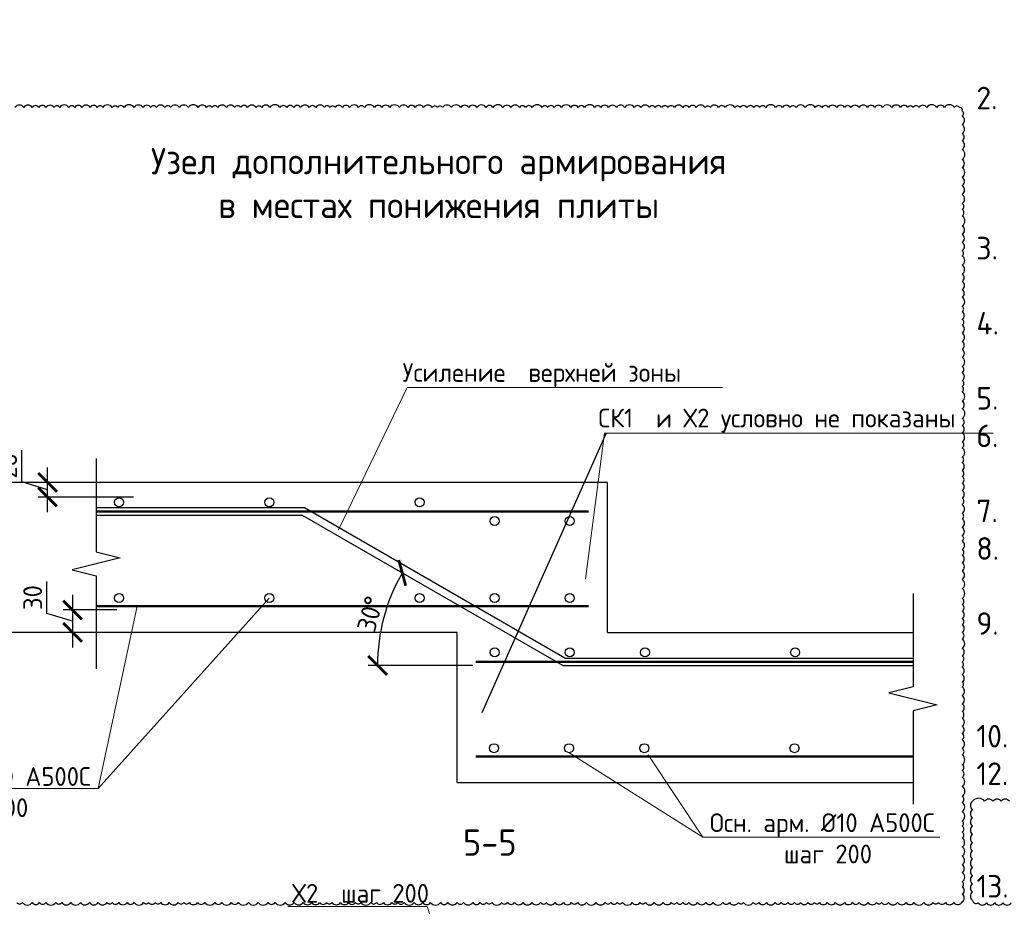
# Model space of a CAD drawing. Header units: millimetres. Extents: x -386473 to 311666, y -59273 to 291770.
# Tile 82 of 132: x 55259 to 68367, y 3695 to 15507. Entities that reach past the tile are written whole.
import ezdxf
from ezdxf import colors
from ezdxf.entities.mleader import LeaderData, LeaderLine
from ezdxf.math import Vec2, Vec3

# ---------------------------------------------------------------- set-up
doc = ezdxf.new("R2010")
doc.units = ezdxf.units.MM
for name, color, linetype, lineweight in [('Арматура', 152, 'Continuous', 40), ('Перекрытие ж_бетон', 1, 'Continuous', 30), ('подоснова', 151, 'Continuous', 5), ('поз.', 2, 'Continuous', 25), ('РАЗМЕРЫ', 1, 'Continuous', 9), ('Узлы', 7, 'Continuous', 0)]:
    doc.layers.add(name, color=color, linetype=linetype, lineweight=lineweight)
doc.styles.add('GOST-2.304_Type-B', font='GOST_Common.ttf')
doc.styles.add('ГОСТ', font='GOST_Common.ttf')
doc.styles.add('ГОСТ 2.304', font='GOST_Common.ttf')
doc.dimstyles.new('СПДС', dxfattribs={"dimscale": 100, "dimtxt": 2.5, "dimasz": 2.5, "dimexe": 1.25, "dimexo": 0, "dimtad": 1, "dimdec": 0, "dimtxsty": 'GOST-2.304_Type-B', "dimblk": 'ARCHTICK', "dimcen": 2.5, "dimdle": 2, "dimadec": 0, "dimazin": 2, "dimtfac": 0.75, "dimtdec": 0, "dimtmove": 1, "dimatfit": 3, "dimfxl": 1, "dimtolj": 1, "dimarcsym": 1})

# ---------------------------------------------------------------- blocks, each defined once
blk = doc.blocks.new('_None')
blk = doc.blocks.new('_ArchTick')
at = {"color": 0, "linetype": 'ByBlock', "const_width": 0.15}
blk.add_lwpolyline([(-0.5, -0.5), (0.5, 0.5)], dxfattribs=at)
blk = doc.blocks.new('*D676')
at = {"color": 0, "lineweight": -2, "transparency": 16777216}
blk.add_line((61293, 6904), (59897, 6904), dxfattribs=at)
blk.add_arc((62489, 6904), 2467, 150, 180, dxfattribs=at)
at = {"layer": 'DEFPOINTS', "color": 0, "transparency": 16777216}
for p in [(59025, 8904), (60171, 7748), (61293, 6904), (62489, 6904), (62489, 6904)]:
    blk.add_point(p, dxfattribs=at)
at = {"color": 0, "lineweight": -2, "transparency": 16777216, "xscale": 250, "yscale": 250, "zscale": 250}
for p, rotation in [((60352, 8137), 60.00000000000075), ((60022, 6904), 269.9999999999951)]:
    blk.add_blockref('_ArchTick', p, dxfattribs=dict(at, rotation=rotation))
at = {"color": 0, "transparency": 16777216, "insert": (59925, 7591), "char_height": 250, "attachment_point": 5, "rotation": 75, "style": 'GOST-2.304_Type-B'}
blk.add_mtext('\\A1;30°', dxfattribs=at)
blk = doc.blocks.new('*D673')
at = {"layer": 'DEFPOINTS', "color": 0, "transparency": 16777216}
for p in [(55630, 9343), (56776, 9343), (56776, 9148)]:
    blk.add_point(p, dxfattribs=at)
at = {"layer": 'РАЗМЕРЫ', "color": 0, "lineweight": -2, "transparency": 16777216}
for p, q in [((55286, 9348), (55286, 9773)), ((55630, 8948), (55630, 9543)), ((55630, 9245), (55286, 9348)), ((56776, 9343), (55505, 9343)), ((56776, 9148), (55505, 9148))]:
    blk.add_line(p, q, dxfattribs=at)
at = {"layer": 'РАЗМЕРЫ', "color": 0, "lineweight": -2, "transparency": 16777216, "xscale": 250, "yscale": 250, "zscale": 250}
for p, rotation in [((55630, 9343), 90), ((55630, 9148), 270)]:
    blk.add_blockref('_ArchTick', p, dxfattribs=dict(at, rotation=rotation))
at = {"layer": 'РАЗМЕРЫ', "color": 0, "lineweight": 0, "transparency": 16777216, "insert": (55098, 9561), "char_height": 250, "attachment_point": 5, "rotation": 90, "style": 'GOST-2.304_Type-B'}
blk.add_mtext('\\A1;26', dxfattribs=at)
blk = doc.blocks.new('*D674')
at = {"layer": 'DEFPOINTS', "color": 0, "transparency": 16777216}
for p in [(54718, 9343), (56643, 9343), (56489, 7343)]:
    blk.add_point(p, dxfattribs=at)
at = {"layer": 'РАЗМЕРЫ', "color": 0, "lineweight": -2, "transparency": 16777216}
for p, q in [((54718, 7143), (54718, 9543)), ((56643, 9343), (54593, 9343)), ((56489, 7343), (54593, 7343))]:
    blk.add_line(p, q, dxfattribs=at)
at = {"layer": 'РАЗМЕРЫ', "color": 0, "lineweight": -2, "transparency": 16777216, "xscale": 250, "yscale": 250, "zscale": 250}
for p, rotation in [((54718, 9343), 90), ((54718, 7343), 270)]:
    blk.add_blockref('_ArchTick', p, dxfattribs=dict(at, rotation=rotation))
at = {"layer": 'РАЗМЕРЫ', "color": 0, "lineweight": 0, "transparency": 16777216, "insert": (54531, 8343), "char_height": 250, "attachment_point": 5, "rotation": 90, "style": 'GOST-2.304_Type-B'}
blk.add_mtext('\\A1;200', dxfattribs=at)
blk = doc.blocks.new('*D675')
at = {"layer": 'DEFPOINTS', "color": 0, "transparency": 16777216}
for p in [(56553, 7643), (55963, 7343), (56553, 7343)]:
    blk.add_point(p, dxfattribs=at)
at = {"layer": 'РАЗМЕРЫ', "color": 0, "lineweight": -2, "transparency": 16777216}
for p, q in [((55619, 7596), (55619, 8021)), ((55963, 7843), (55963, 7143)), ((56553, 7643), (55838, 7643)), ((55963, 7493), (55619, 7596)), ((56553, 7343), (55838, 7343))]:
    blk.add_line(p, q, dxfattribs=at)
at = {"layer": 'РАЗМЕРЫ', "color": 0, "lineweight": -2, "transparency": 16777216, "xscale": 250, "yscale": 250, "zscale": 250}
for p, rotation in [((55963, 7643), 90), ((55963, 7343), 270)]:
    blk.add_blockref('_ArchTick', p, dxfattribs=dict(at, rotation=rotation))
at = {"layer": 'РАЗМЕРЫ', "color": 0, "lineweight": 0, "transparency": 16777216, "insert": (55432, 7808), "char_height": 250, "attachment_point": 5, "rotation": 90, "style": 'GOST-2.304_Type-B'}
blk.add_mtext('\\A1;30', dxfattribs=at)

msp = doc.modelspace()

# ---------------------------------------------------------------- linework, layer by layer
at = {"color": 1}
msp.add_line((63064.9, 9999.8), (61412.4, 6273.5), dxfattribs=at)
at = {"color": 240, "true_color": 0xed1f24}
for points in [[(55219.9, 3745, 0.5205671), (55296.4, 3745, 0.5205671), (55425.8, 3745, 0.5205671), (55523.3, 3745, 0.5205671), (55607.9, 3745, 0.5205671), (55740.3, 3745, 0.5205671), (55818.6, 3745, 0.5205671), (55941.5, 3745, 0.5205671), (56067.5, 3745, 0.5205671), (56188, 3745, 0.5205671), (56304.2, 3745, 0.5205671), (56422, 3745, 0.5205671), (56490.4, 3745, 0.5205671), (56577.3, 3745, 0.5205671), (56688.1, 3745, 0.5205671), (56783, 3745, 0.5205671), (56908.9, 3745, 0.5205671), (56976, 3745, 0.5205671), (57065.4, 3745, 0.5205671), (57137.5, 3745, 0.5205671), (57249, 3745, 0.5205671), (57369.9, 3745, 0.5205671), (57444.5, 3745, 0.5205671), (57518.9, 3745, 0.5205671), (57626.4, 3745, 0.5205671), (57723.7, 3745, 0.5205671), (57856.5, 3745, 0.5205671), (57950.8, 3745, 0.5205671), (58075.9, 3745, 0.5205671), (58171.9, 3745, 0.5205671), (58303.7, 3745, 0.5205671), (58433.8, 3745, 0.5205671), (58565.6, 3745, 0.5205671), (58660.2, 3745, 0.5205671), (58792, 3745, 0.5205671), (58912.7, 3745, 0.5205671), (59034, 3745, 0.5205671), (59146.8, 3745, 0.5205671), (59250.7, 3745, 0.5205671), (59346.4, 3745, 0.5205671), (59419, 3745, 0.5205671), (59530.5, 3745, 0.5205671), (59636.8, 3745, 0.5205671), (59729.4, 3745, 0.5205671), (59801.9, 3745, 0.5205671), (59934.1, 3745, 0.5205671), (60008, 3745, 0.5205671), (60101.3, 3745, 0.5205671), (60215.4, 3745, 0.5205671), (60293.4, 3745, 0.5205671), (60378.7, 3745, 0.5205671), (60511.8, 3745, 0.5205671), (60625.2, 3745, 0.5205671), (60728.8, 3745, 0.5205671), (60861.5, 3745, 0.5205671), (60959.6, 3745, 0.5205671), (61082.4, 3745, 0.5205671), (61167.7, 3745, 0.5205671), (61289.9, 3745, 0.5205671), (61389.9, 3745, 0.5205671), (61473.3, 3745, 0.5205671), (61543.9, 3745, 0.5205671), (61675.4, 3745, 0.5205671), (61753.4, 3745, 0.5205671), (61848.2, 3745, 0.5205671), (61959.7, 3745, 0.5205671), (62078.7, 3745, 0.5205671), (62191.8, 3745, 0.5205671), (62269.9, 3745, 0.5205671), (62386.1, 3745, 0.5205671), (62496.9, 3745, 0.5205671), (62605.9, 3745, 0.5205671), (62683.5, 3745, 0.5205671), (62804.4, 3745, 0.5205671), (62930.7, 3745, 0.5205671), (63053.3, 3745, 0.5205671), (63129.1, 3745, 0.5205671), (63213.5, 3745, 0.5205671), (63283.6, 3745, 0.5205671), (63414.8, 3745, 0.5205671), (63516, 3745, 0.5205671), (63589.6, 3745, 0.5205671), (63706, 3745, 0.5205671), (63826.6, 3745, 0.5205671), (63931.5, 3745, 0.5205671), (64007.6, 3745, 0.5205671), (64087.5, 3745, 0.5205671), (64168.1, 3745, 0.5205671), (64284.2, 3745, 0.5205671), (64392.5, 3745, 0.5205671), (64492.7, 3745, 0.5205671), (64618.9, 3745, 0.5205671), (64706.4, 3745, 0.5205671), (64826.8, 3745, 0.5205671), (64894.7, 3745, 0.5205671), (65023.7, 3745, 0.5205671), (65098, 3745, 0.5205671), (65199.6, 3745, 0.5205671), (65317, 3745, 0.5205671), (65396.6, 3745, 0.5205671), (65487, 3745, 0.5205671), (65573.9, 3745, 0.5205671), (65655.6, 3745, 0.5205671), (65753.7, 3745, 0.5205671), (65838.6, 3745, 0.5205671), (65906.2, 3745, 0.5205671), (66008.9, 3745, 0.5205671), (66120.4, 3745, 0.5205671), (66238.4, 3745, 0.5205671), (66345.8, 3745, 0.5205671), (66436.7, 3745, 0.5205671), (66554.1, 3745, 0.5205671), (66664.7, 3745, 0.5205671), (66731.7, 3745, 0.5205671), (66825, 3745, 0.5205671), (66944.9, 3745, 0.5205671), (67058.7, 3745, 0.5205671), (67163.5, 3745, 0.5205671), (67296.6, 3745, 0.5205671), (67417.8, 3745, 0.5205671), (67491.5, 3745, 0.5205671), (67581.7, 3745, 0.5205671), (67693.1, 3745, 0.5205671), (67807.4, 3753.7, 0.5205671), (67807.4, 3857, 0.5205671), (67807.4, 3954.7, 0.5205671), (67807.4, 4021.9, 0.5205671), (67807.4, 4143.8, 0.5205671), (67807.4, 4247.1, 0.5205671), (67807.4, 4363.8, 0.5205671), (67807.4, 4485.5, 0.5205671), (67807.4, 4604.5, 0.5205671), (67807.4, 4683, 0.5205671), (67807.4, 4763.1, 0.5205671), (67807.4, 4831.1, 0.5205671), (67807.4, 4956.8, 0.5205671), (67807.4, 5080.2, 0.5205671), (67807.4, 5161.1, 0.5205671), (67807.4, 5292.2, 0.5205671), (67807.4, 5415.1, 0.5205671), (67807.4, 5506.1, 0.5205671), (67807.4, 5581.7, 0.5205671), (67807.4, 5711.5, 0.5205671), (67807.4, 5799.4, 0.5205671), (67807.4, 5917.2, 0.5205671), (67807.4, 5998.9, 0.5205671), (67807.4, 6094.2, 0.5205671), (67807.4, 6204.1, 0.5205671), (67807.4, 6290.8, 0.5205671), (67807.4, 6390.7, 0.5205671), (67807.4, 6502.2, 0.5205671), (67807.4, 6614.6, 0.5205671), (67807.4, 6682.3, 0.5205671), (67807.4, 6781.2, 0.5205671), (67807.4, 6883.3, 0.5205671), (67807.4, 6951, 0.5205671), (67807.4, 7033, 0.5205671), (67807.4, 7131.8, 0.5205671), (67807.4, 7255.6, 0.5205671), (67807.4, 7345.5, 0.5205671), (67807.4, 7445.3, 0.5205671), (67807.4, 7530.7, 0.5205671), (67807.4, 7626.5, 0.5205671), (67807.4, 7716.8, 0.5205671), (67807.4, 7798.5, 0.5205671), (67807.4, 7926.6, 0.5205671), (67807.4, 8049.6, 0.5205671), (67807.4, 8164.2, 0.5205671), (67807.4, 8272.1, 0.5205671), (67807.4, 8372.6, 0.5205671), (67807.4, 8448, 0.5205671), (67807.4, 8562.6, 0.5205671), (67807.4, 8634.7, 0.5205671), (67807.4, 8741.9, 0.5205671), (67807.4, 8857.6, 0.5205671), (67807.4, 8930.1, 0.5205671), (67807.4, 9047.1, 0.5205671), (67807.4, 9132.3, 0.5205671), (67807.4, 9235.7, 0.5205671), (67807.4, 9332.4, 0.5205671), (67807.4, 9421.3, 0.5205671), (67807.4, 9503.5, 0.5205671), (67807.4, 9606.5, 0.5205671), (67807.4, 9680.4, 0.5205671), (67807.4, 9802.2, 0.5205671), (67807.4, 9881.7, 0.5205671), (67807.4, 10002.6, 0.5205671), (67807.4, 10100.7, 0.5205671), (67807.4, 10194.4, 0.5205671), (67807.4, 10324.8, 0.5205671), (67807.4, 10425.9, 0.5205671), (67807.4, 10551.9, 0.5205671), (67807.4, 10619.4, 0.5205671), (67807.4, 10699.9, 0.5205671), (67807.4, 10804.9, 0.5205671), (67807.4, 10884.7, 0.5205671), (67807.4, 11009.5, 0.5205671), (67807.4, 11116.2, 0.5205671), (67807.4, 11218.7, 0.5205671), (67807.4, 11333.5, 0.5205671), (67807.4, 11438.3, 0.5205671), (67807.4, 11514.9, 0.5205671), (67807.4, 11617, 0.5205671), (67807.4, 11687.9, 0.5205671), (67807.4, 11812, 0.5205671), (67807.4, 11909.2, 0.5205671), (67807.4, 12022.4, 0.5205671), (67807.4, 12116.9, 0.5205671), (67807.4, 12238, 0.5205671), (67807.4, 12359.8, 0.5205671), (67807.4, 12428, 0.5205671), (67807.4, 12541.2, 0.5205671), (67807.4, 12645.7, 0.5205671), (67807.4, 12761.8, 0.5205671), (67807.4, 12892.6, 0.5205671), (67807.4, 12978.8, 0.5205671), (67807.4, 13057.5, 0.5205671), (67807.4, 13177.9, 0.5205671), (67807.4, 13296.2, 0.5205671), (67807.4, 13408.8, 0.5205671), (67807.4, 13535.8, 0.5205671), (67807.4, 13645.4, 0.5205671), (67807.4, 13776.6, 0.5205671), (67807.4, 13894, 0.5205671), (67807.4, 13989.2, 0.5205671), (67807.4, 14107.4, 0.5205671), (67807.4, 14224.8, 0.5205671), (67807.4, 14292.3, 0.5205671), (67769.9, 14339.3, 0.5205671), (67701, 14339.3, 0.5205671), (67570.3, 14339.3, 0.5205671), (67466.9, 14339.3, 0.5205671), (67334, 14339.3, 0.5205671), (67231, 14339.3, 0.5205671), (67151.7, 14339.3, 0.5205671), (67081.1, 14339.3, 0.5205671), (66986.2, 14339.3, 0.5205671), (66868.1, 14339.3, 0.5205671), (66746, 14339.3, 0.5205671), (66641.6, 14339.3, 0.5205671), (66546.3, 14339.3, 0.5205671), (66433.2, 14339.3, 0.5205671), (66325, 14339.3, 0.5205671), (66238.7, 14339.3, 0.5205671), (66135.7, 14339.3, 0.5205671), (66025.8, 14339.3, 0.5205671), (65939, 14339.3, 0.5205671), (65849.2, 14339.3, 0.5205671), (65716.1, 14339.3, 0.5205671), (65595.1, 14339.3, 0.5205671), (65514.7, 14339.3, 0.5205671), (65411.8, 14339.3, 0.5205671), (65322.2, 14339.3, 0.5205671), (65191.8, 14339.3, 0.5205671), (65110.1, 14339.3, 0.5205671), (65032.2, 14339.3, 0.5205671), (64941.3, 14339.3, 0.5205671), (64849.4, 14339.3, 0.5205671), (64780.1, 14339.3, 0.5205671), (64653, 14339.3, 0.5205671), (64563.4, 14339.3, 0.5205671), (64451.9, 14339.3, 0.5205671), (64384.6, 14339.3, 0.5205671), (64266.6, 14339.3, 0.5205671), (64170.4, 14339.3, 0.5205671), (64086.2, 14339.3, 0.5205671), (63975.4, 14339.3, 0.5205671), (63889.8, 14339.3, 0.5205671), (63804.9, 14339.3, 0.5205671), (63719, 14339.3, 0.5205671), (63641.6, 14339.3, 0.5205671), (63528.2, 14339.3, 0.5205671), (63438.2, 14339.3, 0.5205671), (63313.9, 14339.3, 0.5205671), (63203, 14339.3, 0.5205671), (63099.7, 14339.3, 0.5205671), (62993.8, 14339.3, 0.5205671), (62911.5, 14339.3, 0.5205671), (62779.6, 14339.3, 0.5205671), (62693.9, 14339.3, 0.5205671), (62595.3, 14339.3, 0.5205671), (62471.4, 14339.3, 0.5205671), (62376.1, 14339.3, 0.5205671), (62287.9, 14339.3, 0.5205671), (62213.6, 14339.3, 0.5205671), (62082.8, 14339.3, 0.5205671), (61993.9, 14339.3, 0.5205671), (61911.7, 14339.3, 0.5205671), (61797.4, 14339.3, 0.5205671), (61692.1, 14339.3, 0.5205671), (61559.2, 14339.3, 0.5205671), (61466.6, 14339.3, 0.5205671), (61345.5, 14339.3, 0.5205671), (61237, 14339.3, 0.5205671), (61129.7, 14339.3, 0.5205671), (61006.5, 14339.3, 0.5205671), (60888.7, 14339.3, 0.5205671), (60820.7, 14339.3, 0.5205671), (60751.6, 14339.3, 0.5205671), (60636.4, 14339.3, 0.5205671), (60523.4, 14339.3, 0.5205671), (60429.8, 14339.3, 0.5205671), (60313, 14339.3, 0.5205671), (60187.1, 14339.3, 0.5205671), (60079.4, 14339.3, 0.5205671), (59981.7, 14339.3, 0.5205671), (59848.8, 14339.3, 0.5205671), (59770.3, 14339.3, 0.5205671), (59650.1, 14339.3, 0.5205671), (59554.5, 14339.3, 0.5205671), (59459, 14339.3, 0.5205671), (59390.2, 14339.3, 0.5205671), (59316.2, 14339.3, 0.5205671), (59200.3, 14339.3, 0.5205671), (59113.8, 14339.3, 0.5205671), (58999.3, 14339.3, 0.5205671), (58906.6, 14339.3, 0.5205671), (58814, 14339.3, 0.5205671), (58723, 14339.3, 0.5205671), (58591.2, 14339.3, 0.5205671), (58480.4, 14339.3, 0.5205671), (58407.7, 14339.3, 0.5205671), (58292.3, 14339.3, 0.5205671), (58200.2, 14339.3, 0.5205671), (58121.5, 14339.3, 0.5205671), (58011, 14339.3, 0.5205671), (57896.1, 14339.3, 0.5205671), (57818.8, 14339.3, 0.5205671), (57746.5, 14339.3, 0.5205671), (57633.3, 14339.3, 0.5205671), (57504.6, 14339.3, 0.5205671), (57385.5, 14339.3, 0.5205671), (57268.6, 14339.3, 0.5205671), (57190.5, 14339.3, 0.5205671), (57077.8, 14339.3, 0.5205671), (57003.9, 14339.3, 0.5205671), (56900.8, 14339.3, 0.5205671), (56781.4, 14339.3, 0.5205671), (56648.9, 14339.3, 0.5205671), (56562.2, 14339.3, 0.5205671), (56490.6, 14339.3, 0.5205671), (56368, 14339.3, 0.5205671), (56292, 14339.3, 0.5205671), (56197.7, 14339.3, 0.5205671), (56087.3, 14339.3, 0.5205671), (55993.4, 14339.3, 0.5205671), (55913.9, 14339.3, 0.5205671), (55792.1, 14339.3, 0.5205671), (55716.7, 14339.3, 0.5205671), (55609.2, 14339.3, 0.5205671), (55513.8, 14339.3, 0.5205671), (55425.1, 14339.3, 0.5205671), (55314.1, 14339.3, 0.5205671), (55195.4, 14339.3, 0.5205671)], [(68434.7, 5093.7, 0.5205671), (68324.7, 5093.7, 0.5205671), (68214.8, 5093.7, 0.5205671), (68104.9, 5093.7, 0.5205671), (67943.4, 5093.7, 0.5205671), (67943.4, 4983.8, 0.5205671), (67943.4, 4873.9, 0.5205671), (67943.4, 4763.9, 0.5205671), (67943.4, 4654, 0.5205671), (67943.4, 4544.1, 0.5205671), (67943.4, 4434.1, 0.5205671), (67943.4, 4324.2, 0.5205671), (67943.4, 4214.2, 0.5205671), (67943.4, 4104.3, 0.5205671), (67943.4, 3994.4, 0.5205671), (67943.4, 3884.4, 0.5205671), (67943.4, 3774.5, 0.5205671), (68019.2, 3740.3, 0.5205671), (68129.1, 3740.3, 0.5205671), (68239, 3740.3, 0.5205671), (68349, 3740.3, 0.5205671), (68458.9, 3740.3, 0.5205671)]]:
    msp.add_lwpolyline(points, format="xyb", dxfattribs=at)
at = {"color": 252, "lineweight": 50, "true_color": 0x939598}
for points in [[(62832.4, 8953.1), (56276.4, 8953.1)], [(62832.4, 7692.1), (56276.4, 7692.1)], [(67151.6, 6953.1), (61332.4, 6953.1)], [(67151.6, 5692.1), (61332.4, 5692.1)]]:
    msp.add_lwpolyline(points, dxfattribs=at)
at = {"color": 3, "linetype": 'Continuous', "lineweight": 30}
for centre in [(56582.4, 9077.5), (58582.4, 9077.5), (61582.4, 8827.9), (62582.4, 8827.9), (61582.4, 7801.5), (62582.4, 7801.5), (61582.4, 7077.5), (62582.4, 7077.5), (63582.4, 7077.5), (65582.4, 7077.5), (61573.7, 5801.7), (62573.7, 5801.7), (63573.7, 5801.7), (65573.7, 5801.7)]:
    msp.add_circle(centre, 60, dxfattribs=at)
at = {"color": 9, "linetype": 'Continuous', "lineweight": 30, "true_color": 0xc7c8ca}
for centre in [(56582.4, 9077.5), (58582.4, 9077.5), (60582.4, 9077.5), (61582.4, 8827.9), (62582.4, 8827.9), (56582.4, 7801.5), (58582.4, 7801.5), (60582.4, 7801.5), (61582.4, 7801.5), (62582.4, 7801.5), (61582.4, 7077.5), (62582.4, 7077.5), (63582.4, 7077.5), (65582.4, 7077.5), (61573.7, 5801.7), (62573.7, 5801.7), (63573.7, 5801.7), (65573.7, 5801.7)]:
    msp.add_circle(centre, 60, dxfattribs=at)
at = {"layer": 'Арматура', "color": 2, "lineweight": 0}
for p, q in [((58582.4, 7801.5), (56303.3, 5262.7)), ((56303.3, 5262.7), (56821.3, 7692.1)), ((62573.3, 5741.7), (64352.4, 4617.5)), ((64352.4, 4617.5), (63625.1, 5711.1)), ((56303.3, 5262.7), (53146.2, 5262.7)), ((64352.4, 4617.5), (67509.6, 4617.5))]:
    msp.add_line(p, q, dxfattribs=at)
at = {"layer": 'Перекрытие ж_бетон', "color": 7, "linetype": 'Continuous', "lineweight": 30}
for p, q in [((63082.4, 9342.5), (56276.4, 9342.5)), ((63082.4, 7342.5), (63082.4, 9342.5)), ((61082.4, 7342.5), (56276.4, 7342.5)), ((61082.4, 5342.7), (61082.4, 7342.5)), ((63082.4, 7342.5), (67151.6, 7342.5)), ((61082.4, 5342.7), (67142.9, 5342.7))]:
    msp.add_line(p, q, dxfattribs=at)
at = {"layer": 'Перекрытие ж_бетон', "color": 3, "linetype": 'Continuous', "lineweight": 30}
for p, q in [((59051.5, 9002.5), (56276.4, 9002.5)), ((62515.6, 7002.5), (59051.5, 9002.5)), ((59025, 8903.6), (56276.4, 8903.6)), ((62489.1, 6903.6), (59025, 8903.6)), ((62515.6, 7002.5), (67151.6, 7002.5)), ((62489.1, 6903.6), (67151.6, 6903.6))]:
    msp.add_line(p, q, dxfattribs=at)
at = {"layer": 'поз.', "linetype": 'Continuous'}
for points in [[(56276.4, 9661.7), (56276.4, 8419.7), (56596.4, 8339.7), (55956.4, 8179.7), (56276.4, 8099.7), (56276.4, 6857.7)], [(67151.6, 7861.7), (67151.6, 6619.7), (66831.6, 6539.7), (67471.6, 6379.7), (67151.6, 6299.7), (67151.6, 5057.7)]]:
    msp.add_lwpolyline(points, dxfattribs=at)

# ---------------------------------------------------------------- texts
at = {"insert": (67995.7, 16114), "char_height": 300, "width": 18500, "attachment_point": 1, "style": 'ГОСТ'}
msp.add_mtext('\\pxi-3,l3,ql,t3;{\\C7;1.^IАрмирование монолитной плиты  состоит из основного армирования ∅10 А500С с шагом  200х200мм  в нижней зоне, основного армирования ∅10 А500С с шагом  200х200мм  в  верхней зоне и дополнительного армирования, указанного на схемах армирования.\\P2.^IАрмирование плиты предусмотрено отдельными  стержнями заводской длины по осям Х и Y. При недостатке заводской длины стержней для армирования плиты, стыки стержней осуществлять внахлестку без  сварки. Стыки арматуры внахлестку должны располагаться вразбежку (через шаг). См. деталь стыковки арматуры.\\P3.^IВерхнюю и нижнюю арматуру вязать вязальной проволокой через пересечение.  Стержни основной и дополнительной арматуры укладывать в соответствии с сечениями .\\P4.^IПо периметру плиты и у отверстий  у концов основной арматуры устанавливать П-образные элементы Ск1.\\P5.^IПозиции со знаком "*" укладываются с шагом 100 мм\\P6.^I Для фиксации в проектном положении стержней верхней сетки устанавливать фиксаторы Ф1 с шагом 600х600мм.\\P7.^IДиаметр оправки стержня при d<20мм - 5d, при d≥20мм - 8d\\P8.^IКаркасы поперечного армирования устанавливаются до начала устройство верхней сетки армирования.\\P9.^IВ местах расположения отверстий осуществить прерывания основной и дополнительной сеток арматуры. Отверстия обрамляются двумя стержнями арматуры d 16. см. узел обрамления отверстий.\\P10.^IОбрамление отверстий выполнить в соотвии с узлом, расход стали на обрамление учтен на листе 3.\\P12.^IДополнительная арматура, попавшая в зону понижения плиты перекрытия должна быть  выполнена в соотвествии с узлом, стержни  допнительной арматуры загнуть по месту под углом 30 градусов.\\P13.^IПроемы размерами до 300х300 допускается выполнять по месту методом алмазного бурения}', dxfattribs=at)
at = {"layer": 'Арматура', "color": 2, "lineweight": 0, "char_height": 250, "width": 3270.998, "attachment_point": 5, "style": 'ГОСТ 2.304'}
for insert in [(54711.6, 5424.9), (65944.2, 4808.9)]:
    msp.add_mtext(' \\PОсн. арм. %%C10 А500С\\P шаг 200', dxfattribs=dict(at, insert=insert))
at = {"layer": 'Узлы', "color": 80, "linetype": 'Continuous', "lineweight": 0, "style": 'GOST-2.304_Type-B'}
msp.add_text('5-5', height=350, dxfattribs=at).set_placement((61160.5, 4369.3))
at = {"layer": 'Узлы', "color": 80, "linetype": 'Continuous', "lineweight": 0, "insert": (60768, 13330.8), "char_height": 350, "width": 10464.96, "attachment_point": 5, "style": 'GOST-2.304_Type-B'}
msp.add_mtext('\\pxi0.391,qc;Узел дополнительного армирования \\Pв местах понижения плиты ', dxfattribs=at)

# ---------------------------------------------------------------- dimensions: what is measured, and where the dimension line sits
at = {"color": 1}
dim = msp.add_angular_dim_2l(base=(60170.5, 7747.5), line1=((62489.1, 6903.6), (59025, 8903.6)), line2=((62489.1, 6903.6), (61293.3, 6903.6)), dimstyle='СПДС', dxfattribs=at)
dim.commit()
dim.dimension.update_dxf_attribs({"geometry": '*D676', "text_midpoint": (59924.7, 7590.8)})
at = {"layer": 'РАЗМЕРЫ', "color": 1, "lineweight": 0}
dim = msp.add_linear_dim(base=(55629.7, 9342.5), p1=(56776.4, 9147.5), p2=(56776.4, 9342.5), angle=90, text='26', dimstyle='СПДС', override={"dimlfac": 0.1}, dxfattribs=at)
dim.commit()
dim.dimension.update_dxf_attribs({"geometry": '*D673', "text_midpoint": (55098.4, 9410.7)})
for base, p1, p2, picture, middle in [((54718.3, 9342.5), (56488.9, 7342.5), (56642.9, 9342.5), '*D674', (54530.8, 8342.5)), ((55963.2, 7342.5), (56553.2, 7642.6), (56553.2, 7342.5), '*D675', (55432, 7658.2))]:
    dim = msp.add_linear_dim(base=base, p1=p1, p2=p2, angle=90, dimstyle='СПДС', override={"dimlfac": 0.1}, dxfattribs=at)
    dim.commit()
    dim.dimension.update_dxf_attribs({"geometry": picture, "text_midpoint": middle})

# ---------------------------------------------------------------- leaders
at = {"layer": 'подоснова', "color": 2, "ltscale": 0.3}
ml = msp.add_multileader_mtext('Standard', dxfattribs=at)
ml.set_content('Х2  шаг 200', color=2, style='GOST-2.304_Type-B')
ml.set_leader_properties(color=256, linetype='ByLayer', lineweight=15)
ml.set_arrow_properties(name='NONE')
ml.build(insert=Vec2(0, 0))
ml.multileader.update_dxf_attribs({"text_left_attachment_type": 6, "text_right_attachment_type": 6, "dogleg_length": 0.1, "arrow_head_size": 18})
ctx = ml.context
ctx.base_point, ctx.char_height, ctx.arrow_head_size, ctx.landing_gap_size, ctx.plane_origin = Vec3(58911.4, 3693.2), 250, 18, 20, Vec3(53442.5, 4649.6)
ctx.left_attachment, ctx.right_attachment, ctx.text_align_type = 6, 6, 1
notes = []
notes.append((ctx, [(1, (1, 1, 0), (60683.3, 3693.2), (-1, 0), 0.1, [(0, [(61525.9, 1079)], 0, [])])]))
ctx.mtext.insert, ctx.mtext.width, ctx.mtext.alignment, ctx.mtext.flow_direction = Vec3(59797.3, 3993.2), 2806.818, 2, 5
at = {"layer": 'РАЗМЕРЫ'}
ml = msp.add_multileader_mtext('Standard', dxfattribs=at)
ml.set_content('Усиление  верхней зоны ', color=256, style='GOST-2.304_Type-B')
ml.set_leader_properties(color=256, linetype='ByLayer', lineweight=15)
ml.set_arrow_properties(name='NONE')
ml.build(insert=Vec2(0, 0))
ml.multileader.update_dxf_attribs({"text_left_attachment_type": 6, "text_right_attachment_type": 6, "dogleg_length": 0.1, "arrow_head_size": 18})
ctx = ml.context
ctx.base_point, ctx.char_height, ctx.arrow_head_size, ctx.landing_gap_size, ctx.plane_origin = Vec3(60418.1, 10606.9), 250, 18, 20, Vec3(50863, 11563.3)
ctx.left_attachment, ctx.right_attachment, ctx.text_align_type = 6, 6, 1
notes.append((ctx, [(0, (1, 1, 0), (60418, 10606.9), (1, 0), 0.1, [(0, [(59503.6, 8709.2)], 0, [])])]))
ctx.mtext.insert, ctx.mtext.alignment, ctx.mtext.flow_direction = Vec3(62210.3, 10931.9), 2, 5
ml = msp.add_multileader_mtext('Standard', dxfattribs=at)
ml.set_content('СК1  и Х2 условно не показаны', color=256, style='GOST-2.304_Type-B')
ml.set_leader_properties(color=256, linetype='ByLayer', lineweight=15)
ml.set_arrow_properties(name='NONE')
ml.build(insert=Vec2(0, 0))
ml.multileader.update_dxf_attribs({"text_left_attachment_type": 6, "text_right_attachment_type": 6, "dogleg_length": 0.1, "arrow_head_size": 18})
ctx = ml.context
ctx.base_point, ctx.char_height, ctx.arrow_head_size, ctx.landing_gap_size, ctx.plane_origin = Vec3(63044.9, 9999.8), 250, 18, 20, Vec3(54150.7, 10906)
ctx.left_attachment, ctx.right_attachment, ctx.text_align_type = 6, 6, 1
notes.append((ctx, [(0, (1, 1, 0), (63044.8, 9999.8), (1, 0), 0.1, [(0, [(62791.3, 8051.9)], 0, [])])]))
ctx.mtext.insert, ctx.mtext.alignment, ctx.mtext.flow_direction = Vec3(65340.4, 10324.8), 2, 5
for ctx, leaders in notes:
    for number, flags, end, landing, length, lines in leaders:
        leader = LeaderData()
        leader.index, (leader.has_last_leader_line, leader.has_dogleg_vector, leader.attachment_direction) = number, flags
        leader.last_leader_point, leader.dogleg_vector, leader.dogleg_length = Vec3(end), Vec3(landing), length
        for number, points, colour, breaks in lines:
            line = LeaderLine()
            line.index, line.vertices, line.color, line.breaks = number, Vec3.list(points), colors.encode_raw_color(colour), breaks
            leader.lines.append(line)
        ctx.leaders.append(leader)

doc.saveas('drawing.dxf')
